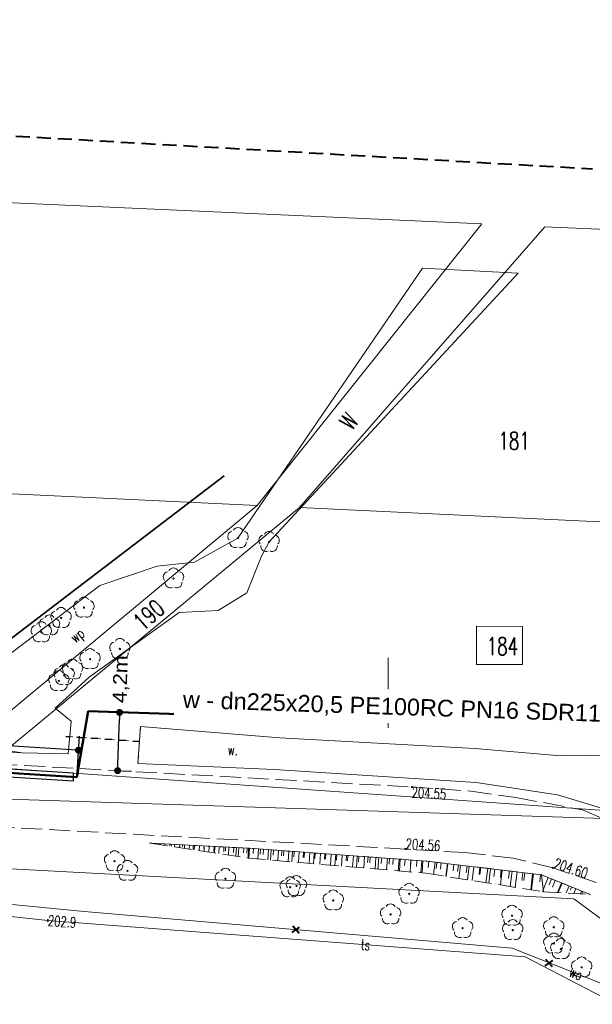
# Model space of a CAD drawing. Header units: metres. Extents: x 7496982 to 7497528, y 5603168 to 5605598.
# Tile 22 of 74: x 7497324 to 7497365, y 5603478 to 5603548. Entities that reach past the tile are written whole.
import ezdxf
from ezdxf.enums import TextEntityAlignment as Align

# ---------------------------------------------------------------- set-up
doc = ezdxf.new("R2010")
doc.units = ezdxf.units.M
doc.header["$MEASUREMENT"] = 0
for name, pattern in [('1', [0]), ('1_SUTP_A', [0]), ('1_SUWP', [0]), ('2', [1.5, 1, -0.5]), ('2_1', [0]), ('2_OTKJ', [2, 1.5, -0.5]), ('2_OTKR', [0]), ('2_OTKR_A', [2, 1, -1]), ('2_OTKZ_A', [1, 0.5, -0.5]), ('2_OTOO', [0]), ('2_OTRK', [1.75, 1.25, -0.5]), ('2_OTRKG', [1.75, 1.25, -0.5]), ('2_OTWP', [0]), ('3', [1, 0.5, -0.5]), ('BGT', [0]), ('GDE', [0]), ('WSD', [1.75, 1.25, -0.5]), ('WSG', [0])]:
    doc.linetypes.add(name, pattern=pattern)
doc.layers.get('0').update_dxf_attribs({"color": 250, "linetype": 'CONTINUOUS', "lineweight": 100})
doc.layers.get('Defpoints').update_dxf_attribs({"linetype": 'CONTINUOUS'})
for name, color, linetype, lineweight in [('! IS_opis woda', 7, 'CONTINUOUS', 9), ('! IS_woda', 5, 'CONTINUOUS', 50), ('! r.o.', 7, 'CONTINUOUS', 30), ('!_gaz', 40, 'CONTINUOUS', 40), ('!COPIS', 7, 'CONTINUOUS', 15), ('2_granice działek', 6, 'CONTINUOUS', 20), ('_MAPA_L_0', 7, '1', 18), ('EDZPD_L_0', 3, 'GDE', 18), ('EDZTD_T_0', 3, 'CONTINUOUS', 18), ('EUZOU_T_0', 90, 'CONTINUOUS', 25), ('EUZPU_L_3_L_0', 7, '1', 0), ('OTK_E_T_4', 7, 'CONTINUOUS', 0), ('OTK_L_0', 7, '2_OTKJ', 18), ('OTK_L_5', 7, '2_OTKR_A', 18), ('OTK_L_8', 7, '2_OTKZ_A', 35), ('OTO_L_0', 7, '2_OTOO', 35), ('OTR_L_1', 7, '2_OTRK', 18), ('OTR_T_0', 7, 'CONTINUOUS', 18), ('OTW_E_T_0', 141, 'CONTINUOUS', 0), ('OTW_L_0', 141, '2_OTWP', 18), ('OTZ_T_0', 3, 'CONTINUOUS', 18), ('SDRPT_L_0_L_0', 7, '1', 0), ('SUNR_T_0', 7, 'CONTINUOUS', 18), ('SUTP_E_T_0', 30, 'CONTINUOUS', 0), ('SUTP_L_0', 30, '1_SUTP_A', 18), ('SUWP_E_T_0', 5, 'CONTINUOUS', 0), ('SUWP_L_0', 5, '1_SUWP', 18), ('SZOPO_L_0_L_0', 171, '1', 0), ('SZZPZ_T_0_T_0', 7, 'CONTINUOUS', 0), ('WUKPS_L_1_L_0', 7, '1', 0), ('ZAKRES_L_0', 1, '2', 40), ('ZAKRES_L_0_a', 1, '2', 40)]:
    doc.layers.add(name, color=color, linetype=linetype, lineweight=lineweight)
doc.styles.add('R', font='arial.ttf')
doc.styles.add('RD', font='arial.ttf', dxfattribs={"width": 1.1})
doc.styles.get("Standard").update_dxf_attribs({"font": 'Simplex.SHX', "width": 0.75})
doc.dimstyles.get("Standard").update_dxf_attribs({"dimtxt": 1, "dimasz": 1, "dimexe": 1, "dimexo": 1, "dimgap": 1, "dimtad": 1, "dimtxsty": 'Standard', "dimcen": 2.5, "dimadec": 0, "dimazin": 0, "dimtfac": 1, "dimtmove": 0, "dimatfit": 3, "dimfxl": 1, "dimarcsym": 0})

# ---------------------------------------------------------------- blocks, each defined once
blk = doc.blocks.new('1_SUPS')
at = {"linetype": 'Continuous'}
blk.add_circle((0, 0), 0.0625, dxfattribs=at)
blk = doc.blocks.new('2_OTZL')
at = {"linetype": 'Continuous'}
blk.add_circle((0, 0), 0.045, dxfattribs=at)
for centre, start, end in [((0, 0.375), 30.14012, 149.85988), ((-0.357, 0.116), 102.14447, 221.86002), ((0.357, 0.116), 318.13998, 77.85553), ((-0.22, -0.303), 174.14818, 293.85423), ((0.22, -0.303), 246.14577, 5.85182)]:
    blk.add_arc(centre, 0.375, start, end, dxfattribs=at)
blk = doc.blocks.new('2_OTRS')
at = {"linetype": 'Continuous'}
blk.add_circle((0, 0), 0.045, dxfattribs=at)
blk = doc.blocks.new('DLI')
at = {"linetype": 'Continuous'}
blk.add_circle((0, 0), 0.045, dxfattribs=at)
for centre, start, end in [((0, 0.375), 30.14012, 149.85988), ((-0.357, 0.116), 102.14447, 221.86002), ((0.357, 0.116), 318.13998, 77.85553), ((-0.22, -0.303), 174.14818, 293.85423), ((0.22, -0.303), 246.14577, 5.85182)]:
    blk.add_arc(centre, 0.375, start, end, dxfattribs=at)
blk = doc.blocks.new('krzyż')
at = {"layer": '!_gaz', "color": 1, "linetype": 'ByBlock'}
for points in [[(-0.49, 0.45), (0.49, -0.45)], [(-0.43, -0.58), (0.4, 0.54)]]:
    blk.add_lwpolyline(points, dxfattribs=at)
blk = doc.blocks.new('_Dot')
at = {"color": 0, "linetype": 'ByBlock', "lineweight": -2}
blk.add_line((-0.5, 0), (-1, 0), dxfattribs=at)
at = {"color": 0, "linetype": 'ByBlock', "const_width": 0.5}
blk.add_lwpolyline([(-0.25, 0, 1), (0.25, 0, 1)], format="xyb", close=True, dxfattribs=at)
blk = doc.blocks.new('*D596')
at = {"layer": '!COPIS', "color": 0, "lineweight": -2, "transparency": 16777216}
for p, q in [((7497331.101, 5603498.584), (7497331.805, 5603498.56)), ((7497330.682, 5603494.935), (7497330.789, 5603498.094)), ((7497330.961, 5603494.425), (7497331.665, 5603494.401))]:
    blk.add_line(p, q, dxfattribs=at)
at = {"layer": 'Defpoints', "color": 0, "transparency": 16777216}
for p in [(7497330.802, 5603498.594), (7497330.806, 5603498.594), (7497330.661, 5603494.435)]:
    blk.add_point(p, dxfattribs=at)
at = {"layer": '!COPIS', "color": 0, "lineweight": -2, "transparency": 16777216, "xscale": 0.5, "yscale": 0.5, "zscale": 0.5}
for p, rotation in [((7497330.806, 5603498.594), 88.06874679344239), ((7497330.666, 5603494.435), 268.0687467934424)]:
    blk.add_blockref('_Dot', p, dxfattribs=dict(at, rotation=rotation))
at = {"layer": '!COPIS', "color": 0, "transparency": 16777216, "insert": (7497330.934, 5603500.966), "char_height": 1, "attachment_point": 5, "rotation": 88.06875, "style": 'RD'}
blk.add_mtext('4,2m', dxfattribs=at)
blk = doc.blocks.new('*D597')
at = {"layer": '!COPIS', "color": 0, "lineweight": -2, "transparency": 16777216}
for p, q in [((7497300.124, 5603496.021), (7497300.29, 5603498.643)), ((7497300.726, 5603497.613), (7497312.039, 5603496.897)), ((7497327.368, 5603495.928), (7497318.154, 5603496.51)), ((7497327.764, 5603494.272), (7497327.93, 5603496.894))]:
    blk.add_line(p, q, dxfattribs=at)
at = {"layer": 'Defpoints', "color": 0, "transparency": 16777216}
for p in [(7497300.105, 5603495.721), (7497327.867, 5603495.896), (7497327.745, 5603493.972)]:
    blk.add_point(p, dxfattribs=at)
at = {"layer": '!COPIS', "color": 0, "lineweight": -2, "transparency": 16777216, "xscale": 0.5, "yscale": 0.5, "zscale": 0.5}
for p, rotation in [((7497300.227, 5603497.645), 176.3798698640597), ((7497327.867, 5603495.896), 356.3798698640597)]:
    blk.add_blockref('_Dot', p, dxfattribs=dict(at, rotation=rotation))
at = {"layer": '!COPIS', "color": 0, "transparency": 16777216, "insert": (7497315.097, 5603496.704), "char_height": 1, "width": 2.87606, "attachment_point": 5, "rotation": 356.37987, "style": 'RD'}
blk.add_mtext('28,0m', dxfattribs=at)

msp = doc.modelspace()

# ---------------------------------------------------------------- linework, layer by layer
at = {"layer": '! IS_woda', "linetype": 'Continuous'}
msp.add_lwpolyline([(7497132.24921, 5603496.79395), (7497132.21671, 5603496.12775), (7497157.50043, 5603494.97128), (7497189.31155, 5603493.46162), (7497231.38314, 5603491.46502), (7497250.17806, 5603490.46726), (7497281.33791, 5603487.9699), (7497299.19608, 5603486.30762), (7497299.39465, 5603486.28645), (7497299.39465, 5603486.28645), (7497300.10499, 5603495.72111), (7497312.69704, 5603494.93337), (7497327.74528, 5603493.97238), (7497328.56999, 5603498.67649), (7497370.51153, 5603497.31123), (7497370.51497, 5603491.23723), (7497370.51497, 5603480.45582), (7497370.6311, 5603480.01695), (7497392.82397, 5603396.85646)], dxfattribs=at)
at = {"layer": '! r.o.', "ltscale": 0.08}
msp.add_lwpolyline([(7497300.68782, 5603495.97169), (7497327.49684, 5603494.27297), (7497327.49828, 5603493.68694), (7497300.64903, 5603495.35227)], close=True, dxfattribs=at)
at = {"layer": '2_granice działek'}
msp.add_lwpolyline([(7497356.33106, 5603504.74631), (7497359.60412, 5603504.7403), (7497359.59911, 5603502.01449), (7497356.32605, 5603502.0205)], close=True, dxfattribs=at)
at = {"layer": '_MAPA_L_0', "linetype": '1'}
for p, q in [((7497350, 5603497.5), (7497350, 5603502.5)), ((7497347.5, 5603500), (7497352.5, 5603500))]:
    msp.add_line(p, q, dxfattribs=at)
at = {"layer": 'EDZPD_L_0', "linetype": 'GDE'}
for p, q in [((7497356.71, 5603533.48), (7497132.82, 5603543.62)), ((7497340.65, 5603513.38), (7497356.71, 5603533.48)), ((7497361.2, 5603533.27), (7497343.66, 5603513.24)), ((7497390.81, 5603532.04), (7497361.2, 5603533.27)), ((7497340.65, 5603513.38), (7497132.04, 5603523.33)), ((7497318.43, 5603494.9), (7497340.65, 5603513.38)), ((7497343.66, 5603513.24), (7497321.25, 5603494.71)), ((7497385.4, 5603511.25), (7497343.66, 5603513.24)), ((7497380.13, 5603490.56), (7497138.06, 5603507.61)), ((7497124.54, 5603498.74), (7497380.13, 5603490.56)), ((7497315.87, 5603487.81), (7497363.28, 5603485.29)), ((7497363.28, 5603485.29), (7497369.1, 5603480.96))]:
    msp.add_line(p, q, dxfattribs=at)
at = {"layer": 'EUZPU_L_3_L_0', "linetype": '1'}
for p, q in [((7497339.27, 5603511.05), (7497336.16, 5603509.32)), ((7497340.96, 5603509.75), (7497341.49, 5603510.77)), ((7497333.49, 5603509.03), (7497336.16, 5603509.32)), ((7497339.9, 5603507.14), (7497340.96, 5603509.75)), ((7497333.49, 5603509.03), (7497329.39, 5603507.65)), ((7497329.39, 5603507.65), (7497322.67, 5603502.53)), ((7497337.86, 5603505.88), (7497339.9, 5603507.14)), ((7497328.64, 5603501.12), (7497335.07, 5603505.72)), ((7497335.07, 5603505.72), (7497337.86, 5603505.88)), ((7497326.2, 5603498.89), (7497328.64, 5603501.12)), ((7497327.35, 5603497.96), (7497326.2, 5603498.89)), ((7497342.25, 5603496.77), (7497332.3, 5603497.58)), ((7497356.2, 5603496.03), (7497342.25, 5603496.77)), ((7497323.87, 5603495.71), (7497322.64, 5603495.79)), ((7497327.13, 5603495.64), (7497323.87, 5603495.71)), ((7497362.36, 5603495.49), (7497356.2, 5603496.03)), ((7497366.35, 5603495.55), (7497362.36, 5603495.49)), ((7497332.12, 5603494.95), (7497341.86, 5603494.51)), ((7497341.86, 5603494.51), (7497356.29, 5603493.6)), ((7497356.29, 5603493.6), (7497362.12, 5603492.71)), ((7497362.12, 5603492.71), (7497365.49, 5603491.68))]:
    msp.add_line(p, q, dxfattribs=at)
at = {"layer": 'OTK_L_0', "linetype": '2_OTKJ'}
for p, q in [((7497316, 5603495.25), (7497351.71, 5603493.27)), ((7497351.71, 5603493.27), (7497355.91, 5603492.98)), ((7497355.91, 5603492.98), (7497359.14, 5603492.51)), ((7497359.14, 5603492.51), (7497363.91, 5603491.64)), ((7497363.91, 5603491.64), (7497366.27354, 5603490.63014)), ((7497351.24, 5603488.84), (7497315.9, 5603490.76)), ((7497355.49, 5603488.58), (7497351.24, 5603488.84)), ((7497358.94, 5603488.19), (7497355.49, 5603488.58)), ((7497361.78, 5603487.5), (7497358.94, 5603488.19)), ((7497364.87, 5603486.46), (7497361.78, 5603487.5))]:
    msp.add_line(p, q, dxfattribs=at)
at = {"layer": 'OTK_L_5', "linetype": '2_OTKR'}
for p, q in [((7497332.12, 5603494.95), (7497332.3, 5603497.58)), ((7497342.25, 5603496.77), (7497332.3, 5603497.58)), ((7497356.2, 5603496.03), (7497342.25, 5603496.77)), ((7497362.36, 5603495.49), (7497356.2, 5603496.03)), ((7497366.35, 5603495.55), (7497362.36, 5603495.49)), ((7497341.86, 5603494.51), (7497332.12, 5603494.95)), ((7497356.29, 5603493.6), (7497341.86, 5603494.51)), ((7497362.12, 5603492.71), (7497356.29, 5603493.6)), ((7497365.49, 5603491.68), (7497362.12, 5603492.71))]:
    msp.add_line(p, q, dxfattribs=at)
at = {"layer": 'OTK_L_8', "linetype": '2_OTKZ_A'}
msp.add_line((7497332.25, 5603496.52), (7497326.96, 5603496.88), dxfattribs=at)
at = {"layer": 'OTO_L_0', "linetype": '2_OTOO'}
for p, q in [((7497338.28, 5603515.5), (7497327.4, 5603507.18)), ((7497327.4, 5603507.18), (7497321.68, 5603502.84))]:
    msp.add_line(p, q, dxfattribs=at)
at = {"layer": 'OTR_L_1', "linetype": '2_OTRK'}
for p, q in [((7497332.99, 5603489.27), (7497339.99, 5603488.19)), ((7497339.99, 5603488.19), (7497352.7, 5603487.11)), ((7497352.7, 5603487.11), (7497361.12, 5603485.79)), ((7497361.12, 5603485.79), (7497364.44, 5603485.59))]:
    msp.add_line(p, q, dxfattribs=at)
at = {"layer": 'OTR_L_1', "linetype": '2_OTRKG'}
for p, q in [((7497340.1, 5603488.89), (7497332.99, 5603489.27)), ((7497352.73, 5603487.98), (7497340.1, 5603488.89)), ((7497360.97, 5603487), (7497352.73, 5603487.98)), ((7497364.44, 5603485.59), (7497360.97, 5603487))]:
    msp.add_line(p, q, dxfattribs=at)
at = {"layer": 'OTR_L_1', "linetype": '2_1'}
for p, q in [((7497333.34193, 5603489.25119), (7497333.34005, 5603489.21599)), ((7497333.69387, 5603489.23238), (7497333.69011, 5603489.16198)), ((7497334.0458, 5603489.21357), (7497334.04016, 5603489.10798)), ((7497334.39774, 5603489.19476), (7497334.39021, 5603489.05397)), ((7497334.74967, 5603489.17595), (7497334.74027, 5603488.99996)), ((7497335.10161, 5603489.15714), (7497335.09032, 5603488.94595)), ((7497335.45354, 5603489.13833), (7497335.44037, 5603488.89194)), ((7497335.80547, 5603489.11952), (7497335.79042, 5603488.83793)), ((7497336.15741, 5603489.10072), (7497336.14048, 5603488.78393)), ((7497336.50934, 5603489.08191), (7497336.49053, 5603488.72992)), ((7497336.86128, 5603489.0631), (7497336.84247, 5603488.71116)), ((7497337.21321, 5603489.04429), (7497337.19064, 5603488.6219)), ((7497337.56515, 5603489.02548), (7497337.54634, 5603488.67354)), ((7497337.91708, 5603489.00667), (7497337.89074, 5603488.51389)), ((7497338.26901, 5603488.98786), (7497338.2502, 5603488.63592)), ((7497338.62095, 5603488.96905), (7497338.59085, 5603488.40587)), ((7497338.97288, 5603488.95024), (7497338.95407, 5603488.59831)), ((7497339.32482, 5603488.93143), (7497339.29095, 5603488.29785)), ((7497339.67675, 5603488.91262), (7497339.65794, 5603488.56069)), ((7497340.02868, 5603488.89381), (7497339.99106, 5603488.18991)), ((7497340.38031, 5603488.8698), (7497340.35478, 5603488.51549)), ((7497340.73462, 5603488.84427), (7497340.68324, 5603488.13109)), ((7497341.09122, 5603488.81858), (7497341.06536, 5603488.4597)), ((7497341.4501, 5603488.79272), (7497341.39805, 5603488.07035)), ((7497341.81128, 5603488.7667), (7497341.78509, 5603488.4032)), ((7497342.17479, 5603488.74051), (7497342.12207, 5603488.00883)), ((7497342.54062, 5603488.71415), (7497342.5141, 5603488.34596)), ((7497342.90881, 5603488.68762), (7497342.85541, 5603487.94652)), ((7497343.27936, 5603488.66092), (7497343.25249, 5603488.28799)), ((7497343.6523, 5603488.63405), (7497343.59821, 5603487.8834)), ((7497344.02762, 5603488.60701), (7497344.00041, 5603488.22928)), ((7497344.40536, 5603488.5798), (7497344.35058, 5603487.81947)), ((7497344.78552, 5603488.5524), (7497344.75796, 5603488.1698)), ((7497345.16813, 5603488.52484), (7497345.11264, 5603487.75472)), ((7497345.55319, 5603488.49709), (7497345.52526, 5603488.10956)), ((7497345.94072, 5603488.46917), (7497345.88452, 5603487.68913)), ((7497346.33074, 5603488.44107), (7497346.30246, 5603488.04854)), ((7497346.72327, 5603488.41279), (7497346.66634, 5603487.62269)), ((7497347.11832, 5603488.38433), (7497347.08967, 5603487.98674)), ((7497347.5159, 5603488.35568), (7497347.45824, 5603487.55541)), ((7497347.91604, 5603488.32685), (7497347.88702, 5603487.92414)), ((7497348.31874, 5603488.29783), (7497348.26034, 5603487.48725)), ((7497348.72404, 5603488.26863), (7497348.69465, 5603487.86074)), ((7497349.13193, 5603488.23924), (7497349.07277, 5603487.41821)), ((7497349.54245, 5603488.20967), (7497349.51268, 5603487.79651)), ((7497349.9556, 5603488.1799), (7497349.89568, 5603487.34829)), ((7497350.3714, 5603488.14994), (7497350.34125, 5603487.73146)), ((7497350.78987, 5603488.11979), (7497350.72918, 5603487.27747)), ((7497351.21103, 5603488.08944), (7497351.18049, 5603487.66558)), ((7497351.6349, 5603488.0589), (7497351.57343, 5603487.20573)), ((7497352.06149, 5603488.02817), (7497352.03055, 5603487.59884)), ((7497352.49081, 5603487.99723), (7497352.42855, 5603487.13307)), ((7497352.92205, 5603487.95716), (7497352.87056, 5603487.52425)), ((7497353.35496, 5603487.90567), (7497353.25007, 5603487.02377)), ((7497353.79591, 5603487.85323), (7497353.74249, 5603487.40409)), ((7497354.24506, 5603487.79981), (7497354.13624, 5603486.88484)), ((7497354.70254, 5603487.7454), (7497354.64712, 5603487.27942)), ((7497355.16852, 5603487.68998), (7497355.05562, 5603486.74071)), ((7497355.64316, 5603487.63353), (7497355.58566, 5603487.15008)), ((7497356.12661, 5603487.57603), (7497356.00948, 5603486.59117)), ((7497356.61904, 5603487.51747), (7497356.55938, 5603487.01589)), ((7497357.12061, 5603487.45782), (7497356.99909, 5603486.43603)), ((7497357.6315, 5603487.39705), (7497357.56961, 5603486.87667)), ((7497358.15188, 5603487.33516), (7497358.02581, 5603486.27508)), ((7497358.68193, 5603487.27212), (7497358.61772, 5603486.73224)), ((7497359.22182, 5603487.20791), (7497359.09101, 5603486.10808)), ((7497359.77173, 5603487.14251), (7497359.70512, 5603486.58238)), ((7497360.33186, 5603487.0759), (7497360.19615, 5603485.93483)), ((7497360.90239, 5603487.00804), (7497360.84266, 5603486.50575)), ((7497361.44757, 5603486.80595), (7497361.03985, 5603485.80256)), ((7497361.94926, 5603486.60209), (7497361.74889, 5603486.10898)), ((7497362.44236, 5603486.40172), (7497362.16814, 5603485.72686)), ((7497362.93547, 5603486.20135), (7497362.7351, 5603485.70824)), ((7497363.42858, 5603486.00098), (7497363.28974, 5603485.65929)), ((7497363.92168, 5603485.80061), (7497363.85053, 5603485.62551)), ((7497364.41479, 5603485.60024), (7497364.41133, 5603485.59173))]:
    msp.add_line(p, q, dxfattribs=at)
msp.add_point((7497332.99, 5603489.27), dxfattribs=at)
at = {"layer": 'OTW_L_0', "linetype": '2_OTWP'}
for p, q in [((7497352.46427, 5603530.32904), (7497339.27, 5603511.05)), ((7497352.46427, 5603530.32904), (7497359.28828, 5603529.95765)), ((7497341.49, 5603510.77), (7497359.28828, 5603529.95765)), ((7497339.27, 5603511.05), (7497336.16, 5603509.32)), ((7497340.96, 5603509.75), (7497341.49, 5603510.77)), ((7497336.16, 5603509.32), (7497333.49, 5603509.03)), ((7497339.9, 5603507.14), (7497340.96, 5603509.75)), ((7497333.49, 5603509.03), (7497329.39, 5603507.65)), ((7497329.39, 5603507.65), (7497322.67, 5603502.53)), ((7497337.86, 5603505.88), (7497339.9, 5603507.14)), ((7497328.64, 5603501.12), (7497335.07, 5603505.72)), ((7497335.07, 5603505.72), (7497337.86, 5603505.88)), ((7497326.2, 5603498.89), (7497328.64, 5603501.12)), ((7497327.35, 5603497.96), (7497326.2, 5603498.89)), ((7497327.13, 5603495.64), (7497327.35, 5603497.96)), ((7497323.87, 5603495.71), (7497322.68, 5603495.87)), ((7497323.87, 5603495.71), (7497327.13, 5603495.64))]:
    msp.add_line(p, q, dxfattribs=at)
at = {"layer": 'SDRPT_L_0_L_0', "linetype": '3'}
for p, q in [((7497327.13, 5603495.64), (7497327.35, 5603497.96)), ((7497332.3, 5603497.58), (7497332.12, 5603494.95)), ((7497326.96, 5603496.88), (7497332.25, 5603496.52))]:
    msp.add_line(p, q, dxfattribs=at)
at = {"layer": 'SUTP_L_0', "linetype": '1_SUTP_A'}
for p, q in [((7497317.47305, 5603484.59582), (7497325.685, 5603483.734)), ((7497325.685, 5603483.734), (7497333.769, 5603483.111)), ((7497333.769, 5603483.111), (7497359.803, 5603481.143)), ((7497359.803, 5603481.143), (7497365.41, 5603478.241))]:
    msp.add_line(p, q, dxfattribs=at)
at = {"layer": 'SUWP_L_0', "linetype": '1_SUWP'}
for p, q in [((7497275.54115, 5603489.443), (7497328.27175, 5603484.38319)), ((7497328.27175, 5603484.38319), (7497358.88112, 5603481.75938)), ((7497358.88112, 5603481.75938), (7497366.99967, 5603478.55264))]:
    msp.add_line(p, q, dxfattribs=at)
at = {"layer": 'SZOPO_L_0_L_0', "linetype": 'BGT'}
for p, q in [((7497327.4, 5603507.18), (7497338.28, 5603515.5)), ((7497321.68, 5603502.84), (7497327.4, 5603507.18))]:
    msp.add_line(p, q, dxfattribs=at)
at = {"layer": 'WUKPS_L_1_L_0', "linetype": 'WSD'}
for p, q in [((7497332.99, 5603489.27), (7497339.99, 5603488.19)), ((7497339.99, 5603488.19), (7497352.7, 5603487.11)), ((7497352.7, 5603487.11), (7497361.12, 5603485.79)), ((7497361.12, 5603485.79), (7497364.44, 5603485.59))]:
    msp.add_line(p, q, dxfattribs=at)
at = {"layer": 'WUKPS_L_1_L_0', "linetype": 'WSG'}
for p, q in [((7497332.99, 5603489.27), (7497340.1, 5603488.89)), ((7497340.1, 5603488.89), (7497352.73, 5603487.98)), ((7497352.73, 5603487.98), (7497360.97, 5603487)), ((7497360.97, 5603487), (7497364.44, 5603485.59))]:
    msp.add_line(p, q, dxfattribs=at)
at = {"layer": 'WUKPS_L_1_L_0', "linetype": '1'}
for p, q in [((7497333.76048, 5603489.22882), (7497333.75843, 5603489.19049)), ((7497334.53096, 5603489.18764), (7497334.52272, 5603489.03352)), ((7497335.30144, 5603489.14646), (7497335.29529, 5603489.03147)), ((7497336.07192, 5603489.10528), (7497336.05545, 5603488.79705)), ((7497336.8424, 5603489.06411), (7497336.83216, 5603488.87244)), ((7497337.61288, 5603489.02293), (7497337.58817, 5603488.56057)), ((7497338.38336, 5603488.98175), (7497338.36902, 5603488.71342)), ((7497339.15384, 5603488.94057), (7497339.12089, 5603488.32409)), ((7497339.92432, 5603488.89939), (7497339.90588, 5603488.5544)), ((7497340.1, 5603488.89), (7497340.0492, 5603488.18497)), ((7497340.86958, 5603488.83455), (7497340.84384, 5603488.47727)), ((7497341.63917, 5603488.7791), (7497341.58695, 5603488.0543)), ((7497342.40875, 5603488.72365), (7497342.3823, 5603488.35645)), ((7497343.17834, 5603488.6682), (7497343.12469, 5603487.92364)), ((7497343.94792, 5603488.61275), (7497343.92075, 5603488.23563)), ((7497344.71751, 5603488.55731), (7497344.66244, 5603487.79297)), ((7497345.48709, 5603488.50186), (7497345.4592, 5603488.11481)), ((7497346.25668, 5603488.44641), (7497346.20018, 5603487.66231)), ((7497347.02626, 5603488.39096), (7497346.99766, 5603487.99399)), ((7497347.79585, 5603488.33551), (7497347.73793, 5603487.53164)), ((7497348.56543, 5603488.28006), (7497348.53611, 5603487.87318)), ((7497349.33501, 5603488.22461), (7497349.27567, 5603487.40097)), ((7497350.1046, 5603488.16916), (7497350.07457, 5603487.75236)), ((7497350.87418, 5603488.11371), (7497350.81342, 5603487.27031)), ((7497351.64377, 5603488.05826), (7497351.61302, 5603487.63154)), ((7497352.41335, 5603488.00281), (7497352.35116, 5603487.13964)), ((7497353.49618, 5603487.88888), (7497353.44332, 5603487.44445)), ((7497354.26236, 5603487.79775), (7497354.15346, 5603486.88214)), ((7497355.02854, 5603487.70663), (7497354.97225, 5603487.23337)), ((7497355.79472, 5603487.61551), (7497355.67905, 5603486.64297)), ((7497356.5609, 5603487.52438), (7497356.50118, 5603487.0223)), ((7497357.32708, 5603487.43326), (7497357.20464, 5603486.40381)), ((7497358.09326, 5603487.34214), (7497358.03012, 5603486.81122)), ((7497358.85944, 5603487.25101), (7497358.73023, 5603486.16464)), ((7497359.62562, 5603487.15989), (7497359.55905, 5603486.60014)), ((7497360.3918, 5603487.06877), (7497360.25582, 5603485.92548)), ((7497360.97, 5603487), (7497361.12, 5603485.79)), ((7497360.97, 5603487), (7497361.12, 5603485.79)), ((7497361.68482, 5603486.70954), (7497361.51201, 5603486.28426)), ((7497362.39964, 5603486.41908), (7497362.11955, 5603485.72979)), ((7497363.11446, 5603486.12862), (7497363.03132, 5603485.92402)), ((7497363.82928, 5603485.83816), (7497363.74545, 5603485.63184))]:
    msp.add_line(p, q, dxfattribs=at)
for p in [(7497332.99, 5603489.27), (7497332.99, 5603489.27), (7497352.73, 5603487.98), (7497360.97, 5603487), (7497364.44, 5603485.59)]:
    msp.add_point(p, dxfattribs=at)
at = {"layer": 'ZAKRES_L_0', "linetype": '2'}
msp.add_line((7497176.63071, 5603548.06744), (7497364.60759, 5603537.41998), dxfattribs=at)
at = {"layer": 'ZAKRES_L_0_a', "linetype": '2'}
msp.add_line((7497176.63071, 5603548.06744), (7497364.60759, 5603537.41998), dxfattribs=at)

# ---------------------------------------------------------------- block references
at = {"layer": '!_gaz', "linetype": 'ByBlock', "transparency": 33554687, "xscale": 0.5, "yscale": 0.5, "zscale": 0.5, "rotation": 77.69848993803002}
for p in [(7497343.40619, 5603483.07081), (7497361.50665, 5603480.68967)]:
    msp.add_blockref('krzyż', p, dxfattribs=at)
at = {"layer": 'OTR_T_0', "rotation": 86.8745593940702}
for p in [(7497351.71, 5603493.27), (7497351.24, 5603488.84), (7497361.78, 5603487.5)]:
    msp.add_blockref('2_OTRS', p, dxfattribs=at)
at = {"layer": 'OTZ_T_0'}
for p in [(7497339.27, 5603511.05), (7497341.49, 5603510.77), (7497334.66, 5603508.16), (7497328.26, 5603506.08), (7497325.79, 5603504.81), (7497326.62, 5603505.34), (7497325.21, 5603504.32), (7497330.83, 5603503.13), (7497328.69, 5603502.4), (7497327.44, 5603501.66), (7497326.46, 5603500.84), (7497326.84, 5603501.26), (7497330.45, 5603487.97), (7497331.37, 5603487.28), (7497338.37, 5603486.72), (7497343, 5603486.11), (7497343.45, 5603486.2), (7497346.08, 5603485.17), (7497351.5, 5603485.64), (7497350.18, 5603484.17), (7497358.86, 5603484.08), (7497355.33, 5603483.19), (7497358.91, 5603483.05), (7497361.84, 5603483.25), (7497361.85, 5603482.09), (7497362.35, 5603481.7), (7497363.84, 5603480.39)]:
    msp.add_blockref('2_OTZL', p, dxfattribs=at)
at = {"layer": 'SUNR_T_0'}
msp.add_blockref('1_SUPS', (7497325.685, 5603483.734), dxfattribs=at)
at = {"layer": 'SZZPZ_T_0_T_0'}
for p in [(7497339.27, 5603511.05), (7497341.49, 5603510.77), (7497334.66, 5603508.16), (7497328.26, 5603506.08), (7497325.79, 5603504.81), (7497326.62, 5603505.34), (7497325.21, 5603504.32), (7497330.83, 5603503.13), (7497328.69, 5603502.4), (7497327.44, 5603501.66), (7497326.46, 5603500.84), (7497326.84, 5603501.26), (7497330.45, 5603487.97), (7497331.37, 5603487.28), (7497338.37, 5603486.72), (7497343, 5603486.11), (7497343.45, 5603486.2), (7497346.08, 5603485.17), (7497351.5, 5603485.64), (7497350.18, 5603484.17), (7497358.86, 5603484.08), (7497355.33, 5603483.19), (7497358.91, 5603483.05), (7497361.84, 5603483.25), (7497361.85, 5603482.09), (7497362.35, 5603481.7), (7497363.84, 5603480.39)]:
    msp.add_blockref('DLI', p, dxfattribs=at)

# ---------------------------------------------------------------- texts
at = {"layer": 'EDZTD_T_0', "width": 0.7}
for s, p in [('181', (7497357.8848, 5603518.61432)), ('184', (7497357.04453, 5603503.94626))]:
    msp.add_text(s, height=1.25001, dxfattribs=at).set_placement(p, align=Align.TOP_LEFT)
msp.add_text('190', height=1.25001, rotation=41.2623649, dxfattribs=at).set_placement((7497331.63809, 5603505.28333), align=Align.TOP_LEFT)
at = {"layer": 'EUZOU_T_0', "lineweight": 13, "width": 0.7}
msp.add_text('W', height=1.25001, rotation=52.8957616, dxfattribs=at).set_placement((7497346.4263, 5603519.40735), align=Align.TOP_LEFT)
at = {"layer": 'OTK_E_T_4', "lineweight": 9, "width": 0.7}
msp.add_text('w.', height=0.75, rotation=358.393997, dxfattribs=at).set_placement((7497338.89116, 5603495.54431), align=Align.CENTER)
at = {"layer": 'OTR_T_0', "lineweight": 9, "width": 0.7}
msp.add_text('204.55', height=0.75, rotation=356.6545482, dxfattribs=at).set_placement((7497351.71, 5603493.27), align=Align.TOP_LEFT)
for s, rotation, p in [('204.56', 356.4992094, (7497351.24, 5603488.84)), ('204.60', 341.3983333, (7497361.78, 5603487.5))]:
    msp.add_text(s, height=0.75, rotation=rotation, dxfattribs=at).set_placement(p)
at = {"layer": 'OTW_E_T_0', "lineweight": 9, "width": 0.7}
msp.add_text('wp', height=0.75, rotation=38.0727758, dxfattribs=at).set_placement((7497327.86245, 5603504.00828), align=Align.MIDDLE)
at = {"layer": 'SUNR_T_0', "lineweight": 9, "width": 0.7}
msp.add_text('202.9', height=0.75, rotation=355.8379999, dxfattribs=at).set_placement((7497325.685, 5603483.734), align=Align.MIDDLE_LEFT)
at = {"layer": 'SUTP_E_T_0', "lineweight": 9, "width": 0.7}
msp.add_text('ts', height=0.75, rotation=355.677, dxfattribs=at).set_placement((7497348.38615, 5603482.00604), align=Align.MIDDLE)
at = {"layer": 'SUWP_E_T_0', "lineweight": 9, "width": 0.7}
msp.add_text('wo', height=0.75, rotation=338.4464741, dxfattribs=at).set_placement((7497363.43484, 5603479.96071), align=Align.MIDDLE)

# ---------------------------------------------------------------- dimensions: what is measured, and where the dimension line sits
at = {"layer": '!COPIS'}
for base, p1, p2, angle, text, picture, middle in [((7497330.80573, 5603498.59366), (7497330.6614, 5603494.43527), (7497330.80163, 5603498.5938), 88.0687468, '4,2m', '*D596', (7497330.93429, 5603500.96604)), ((7497327.86698, 5603495.89595), (7497300.10499, 5603495.72111), (7497327.74528, 5603493.97238), 356.3798699, '28,0m', '*D597', (7497315.09665, 5603496.7039))]:
    dim = msp.add_linear_dim(base=base, p1=p1, p2=p2, angle=angle, text=text, dimstyle='Standard', override={"dimasz": 0.5, "dimexo": 0.3, "dimtxsty": 'RD', "dimblk1": 'Dot', "dimblk2": 'Dot', "dimsah": 1, "dimtmove": 2}, dxfattribs=at)
    dim.commit()
    dim.dimension.update_dxf_attribs({"geometry": picture, "text_midpoint": middle, "dimtype": 161})

# ---------------------------------------------------------------- next in the draw order: texts
at = {"layer": '! IS_opis woda', "color": 7, "lineweight": 9, "insert": (7497335.3522, 5603500.13172), "char_height": 1.2, "attachment_point": 1, "rotation": 358.0720369, "style": 'R', "bg_fill": 2}
msp.add_mtext_dynamic_manual_height_columns('w - {\\fArial|b0|i0|c238|p34;dn225x20,5} PE100RC {\\fArial|b0|i0|c238|p34;PN16 }SDR11  ', width=34.9196507, gutter_width=12.5, heights=[0], dxfattribs=at)

doc.saveas('drawing.dxf')
